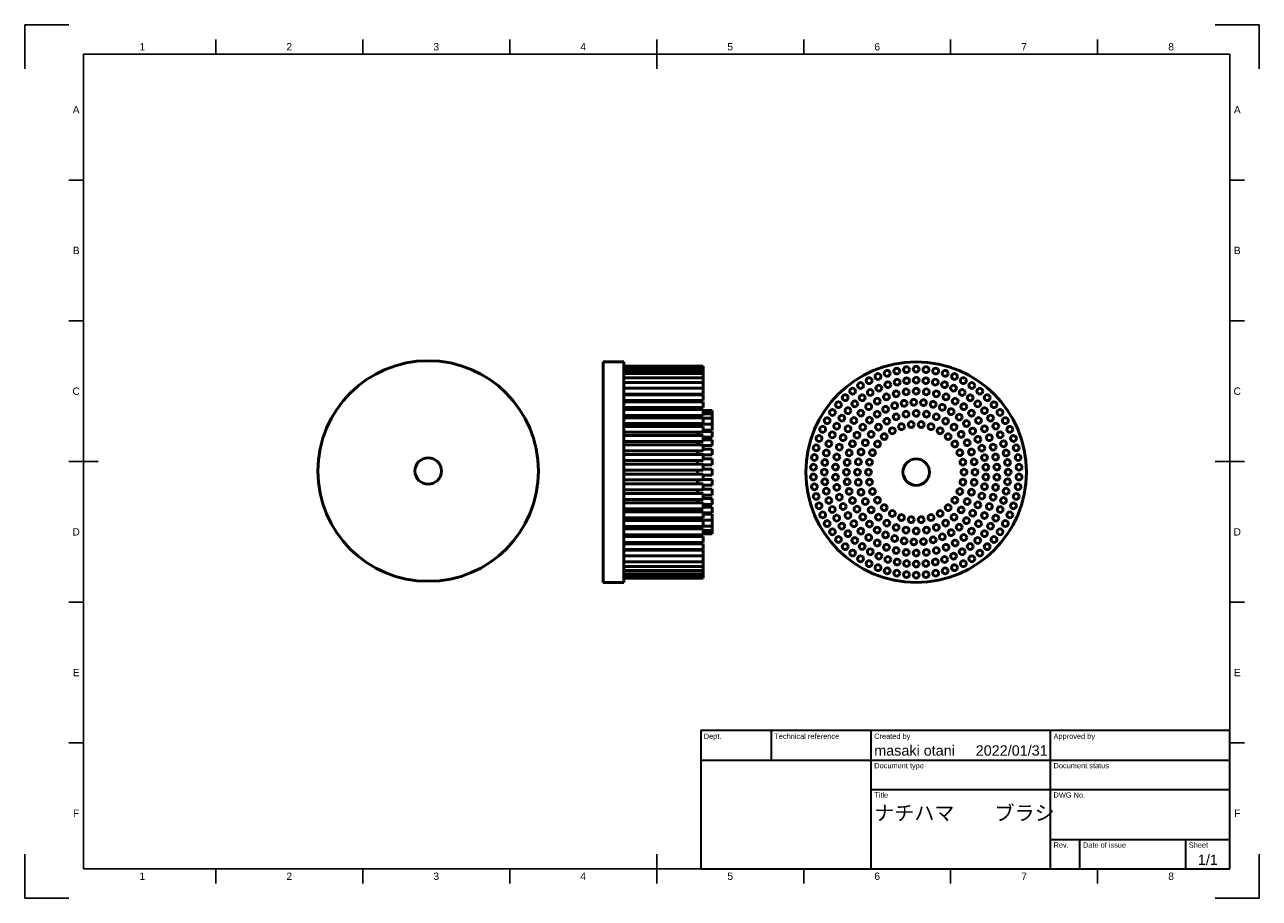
# Model space of a CAD drawing. Header units: millimetres. Extents: x 0 to 420, y 0 to 297.
import ezdxf
from ezdxf.enums import TextEntityAlignment as Align

# ---------------------------------------------------------------- set-up
doc = ezdxf.new("R2010")
doc.units = ezdxf.units.MM
doc.header["$LTSCALE"] = 0.75
for name, color, linetype, lineweight in [('Border', 7, 'Continuous', 25), ('TitleBlock', 7, 'Continuous', 35), ('表示', 7, 'Continuous', 50)]:
    doc.layers.add(name, color=color, linetype=linetype, lineweight=lineweight)
doc.styles.add('FusionTitle', font='arial.ttf')

# ---------------------------------------------------------------- blocks, each defined once
blk = doc.blocks.new('ISO_A3_SHEET')
at = {"layer": 'Border'}
for p, q in [((65, 292), (65, 287)), ((115, 292), (115, 287)), ((165, 292), (165, 287)), ((215, 292), (215, 282)), ((265, 292), (265, 287)), ((315, 292), (315, 287)), ((365, 292), (365, 287)), ((410, 287), (20, 287)), ((20, 287), (20, 10)), ((410, 287), (410, 10)), ((15, 244.16666), (20, 244.16666)), ((415, 244.16666), (410, 244.16666)), ((15, 196.33333), (20, 196.33333)), ((415, 196.33333), (410, 196.33333)), ((15, 148.5), (25, 148.5)), ((415, 148.5), (405, 148.5)), ((15, 100.66667), (20, 100.66667)), ((415, 100.66667), (410, 100.66667)), ((15, 52.83334), (20, 52.83334)), ((415, 52.83334), (410, 52.83334)), ((215, 5), (215, 15)), ((20, 10), (410, 10)), ((65, 5), (65, 10)), ((115, 5), (115, 10)), ((165, 5), (165, 10)), ((265, 5), (265, 10)), ((315, 5), (315, 10)), ((365, 5), (365, 10))]:
    blk.add_line(p, q, dxfattribs=at)
at = {"layer": 'Defpoints'}
for p, q in [((15, 297), (0, 297)), ((0, 297), (0, 282)), ((420, 297), (405, 297)), ((420, 282), (420, 297)), ((0, 15), (0, 0)), ((420, 0), (420, 15)), ((0, 0), (15, 0)), ((405, 0), (420, 0))]:
    blk.add_line(p, q, dxfattribs=at)
at = {"layer": 'Border', "style": 'FusionTitle'}
for s, p in [('1', (40, 289.5)), ('2', (90, 289.5)), ('3', (140, 289.5)), ('4', (190, 289.5)), ('5', (240, 289.5)), ('6', (290, 289.5)), ('7', (340, 289.5)), ('8', (390, 289.5)), ('A', (17.5, 268.08333)), ('A', (412.5, 268.08333)), ('B', (17.5, 220.25)), ('B', (412.5, 220.25)), ('C', (17.5, 172.41667)), ('C', (412.5, 172.41667)), ('D', (17.5, 124.58334)), ('D', (412.5, 124.58334)), ('E', (17.5, 76.75001)), ('E', (412.5, 76.75001)), ('F', (17.5, 28.91668)), ('F', (412.5, 28.91668)), ('1', (40, 7.5)), ('2', (90, 7.5)), ('3', (140, 7.5)), ('4', (190, 7.5)), ('5', (240, 7.5)), ('6', (290, 7.5)), ('7', (340, 7.5)), ('8', (390, 7.5))]:
    blk.add_text(s, height=2.5, dxfattribs=at).set_placement(p, align=Align.MIDDLE)
blk = doc.blocks.new('ISO_TITLEBLOCK')
at = {"layer": 'TitleBlock'}
for p, q in [((0, 47), (-180, 47)), ((-180, 47), (-180, 0)), ((-156, 37), (-156, 47)), ((-122, 0), (-122, 47)), ((-61, 0), (-61, 47)), ((0, 0), (0, 47)), ((-180, 37), (0, 37)), ((-122, 27), (0, 27)), ((-61, 10), (0, 10)), ((-51, 0), (-51, 10)), ((-15, 0), (-15, 10)), ((-180, 0), (0, 0))]:
    blk.add_line(p, q, dxfattribs=at)
at = {"layer": 'TitleBlock', "style": 'FusionTitle'}
for s, p in [('Dept.', (-179, 46)), ('Technical reference', (-155, 46)), ('Created by', (-121, 46)), ('Approved by', (-60, 46)), ('Document type', (-121, 36)), ('Document status', (-60, 36)), ('Title', (-121, 26)), ('DWG No.', (-60, 26)), ('Rev.', (-60, 9)), ('Date of issue', (-50, 9)), ('Sheet', (-14, 9))]:
    blk.add_text(s, height=1.8, dxfattribs=at).set_placement(p, align=Align.TOP_LEFT)
for tag, height, p in [('DEPT', 3.5, (-179, 42)), ('TECHNICAL_REFERENCE', 3.5, (-155, 42)), ('CREATED_BY', 3.5, (-121, 42)), ('APPROVED_BY', 3.5, (-60, 42)), ('DOCUMENT_TYPE', 3.5, (-121, 32)), ('DOCUMENT_STATUS', 3.5, (-60, 32)), ('TITLE_1', 5, (-121, 21.5)), ('TITLE_2', 5, (-121, 14)), ('TITLE_3', 5, (-121, 6.5)), ('DATE_OF_ISSUE', 3.5, (-50, 5))]:
    blk.add_attdef(tag, text='', height=height, dxfattribs=at).set_placement(p, align=Align.TOP_LEFT)
for tag, p in [('CREATED_DATE', (-62, 42)), ('APPROVED_DATE', (-0.99, 42))]:
    blk.add_attdef(tag, text='', height=3.5, dxfattribs=at).set_placement(p, align=Align.TOP_RIGHT)
for tag, height, p in [('DRAWING_NUMBER', 5, (-30.5, 19.75)), ('REV', 3.5, (-56, 4.85)), ('SHEET', 3.5, (-7.5, 4.85))]:
    blk.add_attdef(tag, text='', height=height, dxfattribs=at).set_placement(p, align=Align.TOP_CENTER)

msp = doc.modelspace()

# ---------------------------------------------------------------- linework, layer by layer
at = {"layer": '表示', "extrusion": (-1, -2e-16, 0)}
for p, q in [((203.830582, 182.384725), (196.830582, 182.384725)), ((203.830582, 180.884725), (230.830582, 180.884725)), ((203.830582, 180.726242, 3.326962), (230.830582, 180.726242, 3.326962)), ((203.830582, 180.25223, 6.623794), (230.830582, 180.25223, 6.623794)), ((203.830582, 179.466979, 9.860639), (230.830582, 179.466979, 9.860639)), ((203.830582, 178.377603, 13.008186), (230.830582, 178.377603, 13.008186)), ((203.830582, 176.993966, 16.037928), (230.830582, 176.993966, 16.037928)), ((203.830582, 175.328599, 18.922429), (230.830582, 175.328599, 18.922429)), ((203.830582, 173.396584, 21.635565), (230.830582, 173.396584, 21.635565)), ((203.830582, 171.396584, 21.635565), (230.830582, 171.396584, 21.635565)), ((203.830582, 171.215417, 24.152765), (230.830582, 171.215417, 24.152765)), ((203.830582, 169.215417, 24.152765), (230.830582, 169.215417, 24.152765)), ((203.830582, 169.166506, 18.368289), (228.830582, 169.166506, 18.368289)), ((203.830582, 169.108001, 20.910331), (228.830582, 169.108001, 20.910331)), ((203.830582, 168.804851, 26.451235), (230.830582, 168.804851, 26.451235)), ((203.830582, 166.804851, 26.451235), (230.830582, 166.804851, 26.451235)), ((203.830582, 166.795057, 23.223276), (228.830582, 166.795057, 23.223276)), ((203.830582, 166.186717, 28.510158), (230.830582, 166.186717, 28.510158)), ((203.830582, 164.186717, 28.510158), (230.830582, 164.186717, 28.510158)), ((228.830582, 163.931362, 18.825045), (229.830582, 163.931362, 18.825045)), ((230.830582, 165.884725), (233.830582, 165.884725)), ((230.830582, 165.58088, 3.472964), (233.830582, 165.58088, 3.472964)), ((230.830582, 164.678578, 6.840403), (233.830582, 164.678578, 6.840403)), ((203.830582, 163.384725, 30.310889), (230.830582, 163.384725, 30.310889)), ((203.830582, 161.384725, 30.310889), (230.830582, 161.384725, 30.310889)), ((203.830582, 160.424251, 31.83712), (230.830582, 160.424251, 31.83712)), ((228.830582, 163.413885, 21.189114), (229.830582, 163.413885, 21.189114)), ((228.830582, 161.205614, 12.855752), (233.830582, 161.205614, 12.855752)), ((228.830582, 160.619962, 23.219018), (229.830582, 160.619962, 23.219018)), ((230.830582, 163.205233, 10), (233.830582, 163.205233, 10)), ((203.830582, 158.424251, 31.83712), (230.830582, 158.424251, 31.83712)), ((203.830582, 157.332104, 33.075029), (230.830582, 157.332104, 33.075029)), ((228.830582, 157.593656, 24.882744), (229.830582, 157.593656, 24.882744)), ((230.830582, 159.205614, 12.855752), (233.830582, 159.205614, 12.855752)), ((230.830582, 158.740477, 15.320889), (233.830582, 158.740477, 15.320889)), ((230.830582, 156.740477, 15.320889), (233.830582, 156.740477, 15.320889)), ((230.830582, 155.884725, 17.320508), (233.830582, 155.884725, 17.320508)), ((203.830582, 155.332104, 33.075029), (230.830582, 155.332104, 33.075029)), ((203.830582, 154.136288, 34.013405), (230.830582, 154.136288, 34.013405)), ((203.830582, 152.136288, 34.013405), (230.830582, 152.136288, 34.013405)), ((228.830582, 154.382693, 26.154054), (229.830582, 154.382693, 26.154054)), ((230.830582, 153.884725, 17.320508), (233.830582, 153.884725, 17.320508)), ((230.830582, 152.725128, 18.793852), (233.830582, 152.725128, 18.793852)), ((203.830582, 150.865745, 34.64375), (230.830582, 150.865745, 34.64375)), ((203.830582, 148.865745, 34.64375), (230.830582, 148.865745, 34.64375)), ((203.830582, 147.550092, 34.960357), (230.830582, 147.550092, 34.960357)), ((228.830582, 151.037711, 27.012899), (229.830582, 151.037711, 27.012899)), ((228.830582, 147.611464, 27.445735), (229.830582, 147.611464, 27.445735)), ((230.830582, 150.725128, 18.793852), (233.830582, 150.725128, 18.793852)), ((230.830582, 149.357689, 19.696155), (233.830582, 149.357689, 19.696155)), ((230.830582, 147.357689, 19.696155), (233.830582, 147.357689, 19.696155)), ((203.830582, 145.550092, 34.960357), (230.830582, 145.550092, 34.960357)), ((203.830582, 144.219358, 34.960357), (230.830582, 144.219358, 34.960357)), ((230.830582, 145.884725, 20), (233.830582, 145.884725, 20)), ((230.830582, 143.884725, 20), (233.830582, 143.884725, 20)), ((203.830582, 142.219358, 34.960357), (230.830582, 142.219358, 34.960357)), ((203.830582, 140.903706, 34.64375), (230.830582, 140.903706, 34.64375)), ((203.830582, 138.903706, 34.64375), (230.830582, 138.903706, 34.64375)), ((228.830582, 142.157986, 27.445735), (229.830582, 142.157986, 27.445735)), ((228.830582, 138.731739, 27.012899), (229.830582, 138.731739, 27.012899)), ((230.830582, 142.411762, 19.696155), (233.830582, 142.411762, 19.696155)), ((230.830582, 140.411762, 19.696155), (233.830582, 140.411762, 19.696155)), ((230.830582, 139.044322, 18.793852), (233.830582, 139.044322, 18.793852)), ((203.830582, 137.633162, 34.013405), (230.830582, 137.633162, 34.013405)), ((203.830582, 135.633162, 34.013405), (230.830582, 135.633162, 34.013405)), ((203.830582, 134.437346, 33.075029), (230.830582, 134.437346, 33.075029)), ((228.830582, 135.386758, 26.154054), (229.830582, 135.386758, 26.154054)), ((230.830582, 137.044322, 18.793852), (233.830582, 137.044322, 18.793852)), ((230.830582, 135.884725, 17.320508), (233.830582, 135.884725, 17.320508)), ((203.830582, 132.437346, 33.075029), (230.830582, 132.437346, 33.075029)), ((203.830582, 131.3452, 31.83712), (230.830582, 131.3452, 31.83712)), ((228.830582, 132.175795, 24.882744), (229.830582, 132.175795, 24.882744)), ((230.830582, 133.884725, 17.320508), (233.830582, 133.884725, 17.320508)), ((230.830582, 133.028973, 15.320889), (233.830582, 133.028973, 15.320889)), ((230.830582, 131.028973, 15.320889), (233.830582, 131.028973, 15.320889)), ((230.830582, 130.563836, 12.855752), (233.830582, 130.563836, 12.855752)), ((203.830582, 129.3452, 31.83712), (230.830582, 129.3452, 31.83712)), ((203.830582, 128.384725, 30.310889), (230.830582, 128.384725, 30.310889)), ((203.830582, 126.384725, 30.310889), (230.830582, 126.384725, 30.310889)), ((228.830582, 129.149488, 23.219018), (229.830582, 129.149488, 23.219018)), ((228.830582, 128.563836, 12.855752), (233.830582, 128.563836, 12.855752)), ((228.830582, 126.355565, 21.189114), (229.830582, 126.355565, 21.189114)), ((230.830582, 126.564217, 10), (233.830582, 126.564217, 10)), ((203.830582, 125.582733, 28.510158), (230.830582, 125.582733, 28.510158)), ((203.830582, 123.582733, 28.510158), (230.830582, 123.582733, 28.510158)), ((203.830582, 122.974394, 23.223276), (228.830582, 122.974394, 23.223276)), ((203.830582, 122.9646, 26.451235), (230.830582, 122.9646, 26.451235)), ((228.830582, 125.838088, 18.825045), (229.830582, 125.838088, 18.825045)), ((230.830582, 125.090873, 6.840403), (233.830582, 125.090873, 6.840403)), ((230.830582, 124.18857, 3.472964), (233.830582, 124.18857, 3.472964)), ((230.830582, 123.884725), (233.830582, 123.884725)), ((203.830582, 120.9646, 26.451235), (230.830582, 120.9646, 26.451235)), ((203.830582, 120.661449, 20.910331), (228.830582, 120.661449, 20.910331)), ((203.830582, 120.602944, 18.368289), (228.830582, 120.602944, 18.368289)), ((203.830582, 120.554034, 24.152765), (230.830582, 120.554034, 24.152765)), ((203.830582, 118.554034, 24.152765), (230.830582, 118.554034, 24.152765)), ((203.830582, 118.372867, 21.635565), (230.830582, 118.372867, 21.635565)), ((203.830582, 116.372867, 21.635565), (230.830582, 116.372867, 21.635565)), ((203.830582, 114.440852, 18.922429), (230.830582, 114.440852, 18.922429)), ((203.830582, 112.775484, 16.037928), (230.830582, 112.775484, 16.037928)), ((203.830582, 111.391848, 13.008186), (230.830582, 111.391848, 13.008186)), ((203.830582, 110.302471, 9.860639), (230.830582, 110.302471, 9.860639)), ((203.830582, 109.517221, 6.623794), (230.830582, 109.517221, 6.623794)), ((203.830582, 107.384725), (196.830582, 107.384725)), ((203.830582, 109.043208, 3.326962), (230.830582, 109.043208, 3.326962)), ((203.830582, 108.884725), (230.830582, 108.884725))]:
    msp.add_line(p, q, dxfattribs=at)
at = {"layer": '表示'}
for centre, radius in [((137.275627, 145.265281, 18.5), 37.5), ((299.958231, 179.726242, 15.5), 1), ((303.285192, 179.884725, 15.5), 1), ((306.612154, 179.726242, 15.5), 1), ((287.247264, 175.993966, 15.5), 1), ((290.277006, 177.377603, 15.5), 1), ((293.424553, 178.466979, 15.5), 1), ((296.661399, 179.25223, 15.5), 1), ((296.787952, 175.451838, 13.5), 1), ((300.018678, 175.963534, 13.5), 1), ((303.285192, 176.134725, 13.5), 1), ((306.551707, 175.963534, 13.5), 1), ((309.782433, 175.451838, 13.5), 1), ((309.908986, 179.25223, 15.5), 1), ((313.145832, 178.466979, 15.5), 1), ((316.293378, 177.377603, 15.5), 1), ((319.32312, 175.993966, 15.5), 1), ((281.649628, 172.396584, 15.5), 1), ((284.362764, 174.328599, 15.5), 1), ((287.660192, 171.948019, 13.5), 1), ((290.574672, 173.433021, 13.5), 1), ((293.628411, 174.605241, 13.5), 1), ((296.44622, 171.520762, 14.5), 1), ((299.838528, 172.167879, 14.5), 1), ((303.285192, 172.384725, 14.5), 1), ((306.731856, 172.167879, 14.5), 1), ((310.124164, 171.520762, 14.5), 1), ((312.941973, 174.605241, 13.5), 1), ((315.995712, 173.433021, 13.5), 1), ((318.910192, 171.948019, 13.5), 1), ((322.207621, 174.328599, 15.5), 1), ((324.920757, 172.396584, 15.5), 1), ((276.833957, 167.804851, 15.5), 1), ((279.132427, 170.215417, 15.5), 1), ((282.374861, 168.108001, 13.5), 1), ((284.916903, 170.166506, 13.5), 1), ((287.121098, 167.132693, 14.5), 1), ((290.036966, 168.983159, 14.5), 1), ((293.161767, 170.453579, 14.5), 1), ((295.946039, 167.472317, 13.5), 1), ((299.161048, 168.273909, 13.5), 1), ((302.456329, 168.620257, 13.5), 1), ((305.767743, 168.50462, 13.5), 1), ((309.030837, 167.929249, 13.5), 1), ((313.408617, 170.453579, 14.5), 1), ((316.533418, 168.983159, 14.5), 1), ((319.449287, 167.132693, 14.5), 1), ((321.653481, 170.166506, 13.5), 1), ((324.195524, 168.108001, 13.5), 1), ((327.437958, 170.215417, 15.5), 1), ((329.736427, 167.804851, 15.5), 1), ((274.775034, 165.186717, 15.5), 1), ((278.003411, 163.253014, 13.5), 1), ((280.061916, 165.795057, 13.5), 1), ((284.460147, 164.931362, 14.5), 1), ((290.004361, 164.574368, 13.5), 1), ((292.873877, 166.231084, 13.5), 1), ((296.444789, 163.678578, 18.5), 1), ((299.812229, 164.58088, 18.5), 1), ((303.285192, 164.884725, 18.5), 1), ((306.758156, 164.58088, 18.5), 1), ((310.125595, 163.678578, 18.5), 1), ((312.182099, 166.905342, 13.5), 1), ((315.160192, 165.452829, 13.5), 1), ((317.907152, 163.599981, 13.5), 1), ((322.110238, 164.931362, 14.5), 1), ((326.508468, 165.795057, 13.5), 1), ((328.566973, 163.253014, 13.5), 1), ((331.795351, 165.186717, 15.5), 1), ((271.448072, 159.424251, 15.5), 1), ((272.974303, 162.384725, 15.5), 1), ((276.221898, 160.509725, 13.5), 1), ((280.066174, 159.619962, 14.5), 1), ((282.096078, 162.413885, 14.5), 1), ((285.091637, 160.150931, 13.5), 1), ((287.39334, 162.534415, 13.5), 1), ((290.42944, 160.205614, 18.5), 1), ((293.285192, 162.205233, 18.5), 1), ((295.160192, 158.957638, 13.5), 1), ((298.263666, 160.339394, 13.5), 1), ((301.586605, 161.045706, 13.5), 1), ((304.98378, 161.045706, 13.5), 1), ((308.306718, 160.339394, 13.5), 1), ((311.410192, 158.957638, 13.5), 1), ((313.285192, 162.205233, 18.5), 1), ((316.140944, 160.205614, 18.5), 1), ((320.369512, 161.382861, 13.5), 1), ((322.499346, 158.844625, 13.5), 1), ((324.474306, 162.413885, 14.5), 1), ((326.50421, 159.619962, 14.5), 1), ((330.348486, 160.509725, 13.5), 1), ((333.596081, 162.384725, 15.5), 1), ((335.122312, 159.424251, 15.5), 1), ((270.210164, 156.332104, 15.5), 1), ((273.564676, 154.541506, 13.5), 1), ((274.736897, 157.595245, 13.5), 1), ((278.402448, 156.593656, 14.5), 1), ((281.588488, 154.54472, 13.5), 1), ((283.14405, 157.470308, 13.5), 1), ((285.964684, 154.884725, 18.5), 1), ((287.964303, 157.740477, 18.5), 1), ((290.138666, 154.436236, 13.5), 1), ((292.41182, 156.960829, 13.5), 1), ((314.158565, 156.960829, 13.5), 1), ((316.431718, 154.436236, 13.5), 1), ((318.606081, 157.740477, 18.5), 1), ((320.6057, 154.884725, 18.5), 1), ((324.255198, 156.034675, 13.5), 1), ((328.167936, 156.593656, 14.5), 1), ((331.833488, 157.595245, 13.5), 1), ((333.005708, 154.541506, 13.5), 1), ((336.360221, 156.332104, 15.5), 1), ((269.271787, 153.136288, 15.5), 1), ((272.71808, 151.381966, 13.5), 1), ((277.131138, 153.382693, 14.5), 1), ((280.455227, 151.431112, 13.5), 1), ((284.49134, 151.725128, 18.5), 1), ((288.440079, 151.494196, 13.5), 1), ((318.130306, 151.494196, 13.5), 1), ((322.079045, 151.725128, 18.5), 1), ((325.602892, 153.007704, 13.5), 1), ((329.439246, 153.382693, 14.5), 1), ((333.852305, 151.381966, 13.5), 1), ((337.298597, 153.136288, 15.5), 1), ((268.324835, 146.550092, 15.5), 1), ((268.641442, 149.865745, 15.5), 1), ((272.206383, 148.15124, 13.5), 1), ((275.839457, 146.611464, 14.5), 1), ((276.272293, 150.037711, 14.5), 1), ((279.766326, 148.190086, 13.5), 1), ((283.589037, 148.357689, 18.5), 1), ((287.390294, 148.26329, 13.5), 1), ((319.180091, 148.26329, 13.5), 1), ((322.981347, 148.357689, 18.5), 1), ((326.516198, 149.822628, 13.5), 1), ((326.977338, 146.541441, 13.5), 1), ((330.298092, 150.037711, 14.5), 1), ((330.730927, 146.611464, 14.5), 1), ((334.364001, 148.15124, 13.5), 1), ((337.928943, 149.865745, 15.5), 1), ((338.245549, 146.550092, 15.5), 1), ((268.324835, 143.219358, 15.5), 1), ((272.035192, 144.884725, 13.5), 1), ((275.839457, 143.157986, 14.5), 1), ((279.535192, 144.884725, 13.5), 1), ((283.285192, 144.884725, 18.5), 1), ((287.035192, 144.884725, 13.5), 1), ((319.535192, 144.884725, 13.5), 1), ((323.285192, 144.884725, 18.5), 1), ((326.977338, 143.228009, 13.5), 1), ((330.730927, 143.157986, 14.5), 1), ((334.535192, 144.884725, 13.5), 1), ((338.245549, 143.219358, 15.5), 1), ((268.641442, 139.903706, 15.5), 1), ((272.206383, 141.618211, 13.5), 1), ((272.71808, 138.387485, 13.5), 1), ((276.272293, 139.731739, 14.5), 1), ((279.766326, 141.579364, 13.5), 1), ((280.455227, 138.338338, 13.5), 1), ((283.589037, 141.411762, 18.5), 1), ((284.49134, 138.044322, 18.5), 1), ((287.390294, 141.50616, 13.5), 1), ((288.440079, 138.275255, 13.5), 1), ((318.130306, 138.275255, 13.5), 1), ((319.180091, 141.50616, 13.5), 1), ((322.079045, 138.044322, 18.5), 1), ((322.981347, 141.411762, 18.5), 1), ((326.516198, 139.946823, 13.5), 1), ((330.298092, 139.731739, 14.5), 1), ((333.852305, 138.387485, 13.5), 1), ((334.364001, 141.618211, 13.5), 1), ((337.928943, 139.903706, 15.5), 1), ((269.271787, 136.633162, 15.5), 1), ((270.210164, 133.437346, 15.5), 1), ((273.564676, 135.227944, 13.5), 1), ((277.131138, 136.386758, 14.5), 1), ((281.588488, 135.22473, 13.5), 1), ((285.964684, 134.884725, 18.5), 1), ((290.138666, 135.333215, 13.5), 1), ((316.431718, 135.333215, 13.5), 1), ((320.6057, 134.884725, 18.5), 1), ((324.255198, 133.734776, 13.5), 1), ((325.602892, 136.761747, 13.5), 1), ((329.439246, 136.386758, 14.5), 1), ((333.005708, 135.227944, 13.5), 1), ((336.360221, 133.437346, 15.5), 1), ((337.298597, 136.633162, 15.5), 1), ((271.448072, 130.3452, 15.5), 1), ((274.736897, 132.174205, 13.5), 1), ((276.221898, 129.259725, 13.5), 1), ((278.402448, 133.175795, 14.5), 1), ((280.066174, 130.149488, 14.5), 1), ((283.14405, 132.299143, 13.5), 1), ((285.091637, 129.618519, 13.5), 1), ((287.964303, 132.028973, 18.5), 1), ((290.42944, 129.563836, 18.5), 1), ((292.41182, 132.808622, 13.5), 1), ((295.160192, 130.811812, 13.5), 1), ((298.263666, 129.430057, 13.5), 1), ((308.306718, 129.430057, 13.5), 1), ((311.410192, 130.811812, 13.5), 1), ((314.158565, 132.808622, 13.5), 1), ((316.140944, 129.563836, 18.5), 1), ((318.606081, 132.028973, 18.5), 1), ((322.499346, 130.924825, 13.5), 1), ((326.50421, 130.149488, 14.5), 1), ((328.167936, 133.175795, 14.5), 1), ((330.348486, 129.259725, 13.5), 1), ((331.833488, 132.174205, 13.5), 1), ((335.122312, 130.3452, 15.5), 1), ((272.974303, 127.384725, 15.5), 1), ((278.003411, 126.516436, 13.5), 1), ((282.096078, 127.355565, 14.5), 1), ((287.39334, 127.235036, 13.5), 1), ((290.004361, 125.195083, 13.5), 1), ((293.285192, 127.564217, 18.5), 1), ((296.444789, 126.090873, 18.5), 1), ((299.812229, 125.18857, 18.5), 1), ((301.586605, 128.723744, 13.5), 1), ((304.98378, 128.723744, 13.5), 1), ((306.758156, 125.18857, 18.5), 1), ((310.125595, 126.090873, 18.5), 1), ((313.285192, 127.564217, 18.5), 1), ((317.907152, 126.16947, 13.5), 1), ((320.369512, 128.386589, 13.5), 1), ((324.474306, 127.355565, 14.5), 1), ((328.566973, 126.516436, 13.5), 1), ((333.596081, 127.384725, 15.5), 1), ((274.775034, 124.582733, 15.5), 1), ((276.833957, 121.9646, 15.5), 1), ((280.061916, 123.974394, 13.5), 1), ((282.374861, 121.661449, 13.5), 1), ((284.460147, 124.838088, 14.5), 1), ((287.121098, 122.636758, 14.5), 1), ((292.873877, 123.538367, 13.5), 1), ((295.946039, 122.297133, 13.5), 1), ((299.161048, 121.495541, 13.5), 1), ((302.456329, 121.149193, 13.5), 1), ((303.285192, 124.884725, 18.5), 1), ((305.767743, 121.26483, 13.5), 1), ((309.030837, 121.840202, 13.5), 1), ((312.182099, 122.864109, 13.5), 1), ((315.160192, 124.316622, 13.5), 1), ((319.449287, 122.636758, 14.5), 1), ((322.110238, 124.838088, 14.5), 1), ((324.195524, 121.661449, 13.5), 1), ((326.508468, 123.974394, 13.5), 1), ((329.736427, 121.9646, 15.5), 1), ((331.795351, 124.582733, 15.5), 1), ((279.132427, 119.554034, 15.5), 1), ((281.649628, 117.372867, 15.5), 1), ((284.916903, 119.602944, 13.5), 1), ((287.660192, 117.821431, 13.5), 1), ((290.036966, 120.786291, 14.5), 1), ((293.161767, 119.315872, 14.5), 1), ((296.44622, 118.248688, 14.5), 1), ((299.838528, 117.601571, 14.5), 1), ((303.285192, 117.384725, 14.5), 1), ((306.731856, 117.601571, 14.5), 1), ((310.124164, 118.248688, 14.5), 1), ((313.408617, 119.315872, 14.5), 1), ((316.533418, 120.786291, 14.5), 1), ((318.910192, 117.821431, 13.5), 1), ((321.653481, 119.602944, 13.5), 1), ((324.920757, 117.372867, 15.5), 1), ((327.437958, 119.554034, 15.5), 1), ((284.362764, 115.440852, 15.5), 1), ((287.247264, 113.775484, 15.5), 1), ((290.574672, 116.33643, 13.5), 1), ((293.628411, 115.164209, 13.5), 1), ((296.787952, 114.317613, 13.5), 1), ((300.018678, 113.805916, 13.5), 1), ((303.285192, 113.634725, 13.5), 1), ((306.551707, 113.805916, 13.5), 1), ((309.782433, 114.317613, 13.5), 1), ((312.941973, 115.164209, 13.5), 1), ((315.995712, 116.33643, 13.5), 1), ((319.32312, 113.775484, 15.5), 1), ((322.207621, 115.440852, 15.5), 1), ((290.277006, 112.391848, 15.5), 1), ((293.424553, 111.302471, 15.5), 1), ((296.661399, 110.517221, 15.5), 1), ((299.958231, 110.043208, 15.5), 1), ((303.285192, 109.884725, 15.5), 1), ((306.612154, 110.043208, 15.5), 1), ((309.908986, 110.517221, 15.5), 1), ((313.145832, 111.302471, 15.5), 1), ((316.293378, 112.391848, 15.5), 1)]:
    msp.add_circle(centre, radius, dxfattribs=at)
at = {"layer": '表示', "extrusion": (-2.967e-13, 0, -1)}
for radius in [37.5, 4.5]:
    msp.add_circle((-303.285192, 144.884725, 11.5), radius, dxfattribs=at)
at = {"layer": '表示', "extrusion": (0, 0, -1)}
msp.add_circle((-137.275627, 145.265281, -18.5), 4.5, dxfattribs=at)
at = {"layer": '表示', "extrusion": (-1, -2e-16, 0)}
for centre in [(-144.884725, 0, -196.830582), (-144.884725, 0, -203.830582)]:
    msp.add_arc(centre, 37.5, 0, 180, dxfattribs=at)
at = {"layer": '表示', "extrusion": (1, 2e-16, 0)}
for centre, start, end in [((179.884725, 0, 230.830582), 0, 32.69931), ((179.726242, 3.326962, 230.830582), 0, 58.265281), ((179.25223, 6.623794, 230.830582), 0, 77.599158), ((178.466979, 9.860639, 230.830582), 0, 95.127734), ((177.377603, 13.008186, 230.830582), 0, 112.559147), ((175.993966, 16.037928, 230.830582), 0, 131.710491), ((174.328599, 18.922429, 230.830582), 0, 158.75118), ((172.396584, 21.635565, 230.830582), 0, 180), ((171.948019, 15.625, 228.830582), 123.465554, 137.10502), ((170.166506, 18.368289, 228.830582), 162.006161, 180), ((168.108001, 20.910331, 228.830582), 0, 45.825186), ((170.453579, 10.123425, 229.830582), 19.437518, 40.373502), ((168.983159, 13.248226, 229.830582), 76.569975, 100.271222), ((170.215417, 24.152765, 230.830582), 0, 180), ((167.804851, 26.451235, 230.830582), 0, 180), ((165.795057, 23.223276, 228.830582), 0, 66.942147), ((163.253014, 25.281781, 228.830582), 20.980442, 82.431532), ((167.132693, 16.164094, 229.830582), 109.137825, 161.080579), ((164.931362, 18.825045, 229.830582), 138.128652, 180), ((165.186717, 28.510158, 230.830582), 0, 180), ((164.884725, 0, 233.830582), 0, 45.880668), ((164.58088, 3.472964, 233.830582), 0, 84.393411), ((163.678578, 6.840403, 233.830582), 0, 118.251605), ((160.509725, 27.063294, 228.830582), 28.955024, 94.903314), ((162.413885, 21.189114, 229.830582), 0, 13.870442), ((159.619962, 23.219018, 229.830582), 0, 36.458393), ((162.384725, 30.310889, 230.830582), 0, 180), ((159.424251, 31.83712, 230.830582), 0, 180), ((162.205233, 10, 233.830582), 0, 178.41878), ((160.205614, 12.855752, 233.830582), 0, 180), ((157.595245, 28.548296, 228.830582), 34.003301, 105.256542), ((156.593656, 24.882744, 229.830582), 0, 42.400607), ((156.332104, 33.075029, 230.830582), 0, 180), ((157.740477, 15.320889, 233.830582), 0, 180), ((154.884725, 17.320508, 233.830582), 0, 180), ((154.541506, 29.720516, 228.830582), 37.758603, 113.90481), ((151.381966, 30.567113, 228.830582), 41.033802, 121.079103), ((153.382693, 26.154054, 229.830582), 0, 41.09721), ((153.136288, 34.013405, 230.830582), 0, 180), ((151.725128, 18.793852, 233.830582), 0, 180), ((148.15124, 31.078809, 228.830582), 44.397364, 126.95212), ((150.037711, 27.012899, 229.830582), 0, 34.102774), ((146.611464, 27.445735, 229.830582), 0, 20.17763), ((149.865745, 34.64375, 230.830582), 0, 180), ((146.550092, 34.960357, 230.830582), 0, 180), ((148.357689, 19.696155, 233.830582), 0, 180), ((144.884725, 31.25, 228.830582), 48.289509, 131.710491), ((143.219358, 34.960357, 230.830582), 0, 180), ((144.884725, 20, 233.830582), 0, 180), ((141.618211, 31.078809, 228.830582), 53.04788, 135.602636), ((138.387485, 30.567113, 228.830582), 58.920897, 138.966198), ((143.157986, 27.445735, 229.830582), 159.82237, 180), ((139.731739, 27.012899, 229.830582), 145.897226, 180), ((139.903706, 34.64375, 230.830582), 0, 180), ((141.411762, 19.696155, 233.830582), 0, 180), ((138.044322, 18.793852, 233.830582), 0, 180), ((135.227944, 29.720516, 228.830582), 66.09519, 142.241397), ((136.386758, 26.154054, 229.830582), 138.90279, 180), ((136.633162, 34.013405, 230.830582), 0, 180), ((133.437346, 33.075029, 230.830582), 0, 180), ((134.884725, 17.320508, 233.830582), 0, 180), ((132.174205, 28.548296, 228.830582), 74.743458, 145.996699), ((133.175795, 24.882744, 229.830582), 137.599393, 180), ((130.3452, 31.83712, 230.830582), 0, 180), ((132.028973, 15.320889, 233.830582), 0, 180), ((129.563836, 12.855752, 233.830582), 0, 180), ((129.259725, 27.063294, 228.830582), 85.096686, 151.044976), ((126.516436, 25.281781, 228.830582), 97.568468, 159.019558), ((130.149488, 23.219018, 229.830582), 143.541607, 180), ((127.355565, 21.189114, 229.830582), 166.129558, 180), ((127.384725, 30.310889, 230.830582), 0, 180), ((127.564217, 10, 233.830582), 1.58122, 180), ((126.090873, 6.840403, 233.830582), 61.748395, 180), ((123.974394, 23.223276, 228.830582), 113.057853, 180), ((124.838088, 18.825045, 229.830582), 0, 41.871348), ((122.636758, 16.164094, 229.830582), 18.919421, 70.862175), ((124.582733, 28.510158, 230.830582), 0, 180), ((121.9646, 26.451235, 230.830582), 0, 180), ((125.18857, 3.472964, 233.830582), 95.606589, 180), ((124.884725, 0, 233.830582), 134.119332, 180), ((121.661449, 20.910331, 228.830582), 134.174814, 180), ((119.602944, 18.368289, 228.830582), 0, 17.993839), ((117.821431, 15.625, 228.830582), 42.89498, 56.534446), ((120.786291, 13.248226, 229.830582), 79.728778, 103.430025), ((119.315872, 10.123425, 229.830582), 139.626498, 160.562482), ((119.554034, 24.152765, 230.830582), 0, 180), ((117.372867, 21.635565, 230.830582), 0, 180), ((115.440852, 18.922429, 230.830582), 21.24882, 180), ((113.775484, 16.037928, 230.830582), 48.289509, 180), ((112.391848, 13.008186, 230.830582), 67.440853, 180), ((111.302471, 9.860639, 230.830582), 84.872266, 180), ((110.517221, 6.623794, 230.830582), 102.400842, 180), ((110.043208, 3.326962, 230.830582), 121.734719, 180), ((109.884725, 0, 230.830582), 147.30069, 180)]:
    msp.add_arc(centre, 1, start, end, dxfattribs=at)

# ---------------------------------------------------------------- block references
at = {"layer": 'Border'}
msp.add_blockref('ISO_A3_SHEET', (0, 0), dxfattribs=at)
at = {"layer": 'TitleBlock'}
msp.add_blockref('ISO_TITLEBLOCK', (410, 10), dxfattribs=at).add_auto_attribs({'CREATED_DATE': '2022/01/31', 'SHEET': '1/1', 'TITLE_1': 'ナチハマ\u3000\u3000ブラシ', 'CREATED_BY': 'masaki otani'})

doc.saveas('drawing.dxf')
